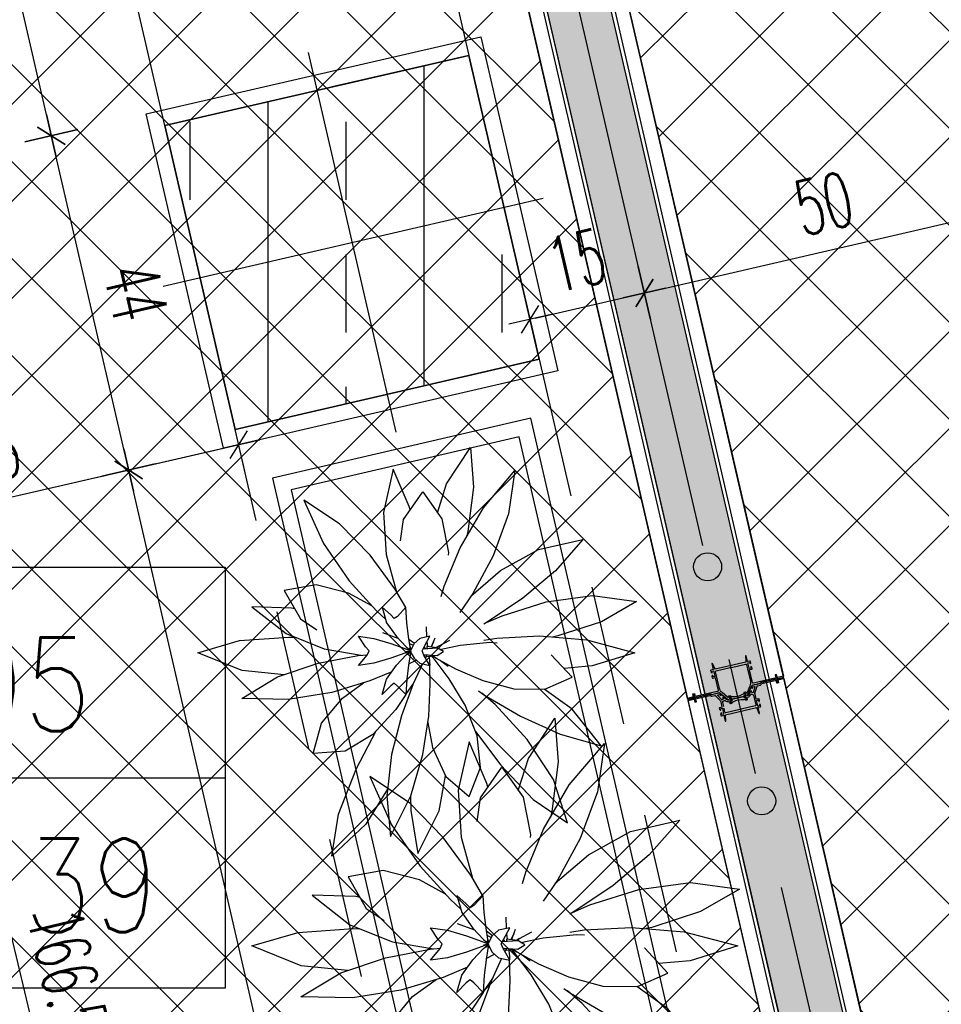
# Model space of a CAD drawing. Header units: centimetres. Extents: x -15121 to 17422, y -60492 to 0.
# Tile 193 of 256: x 1893 to 2011, y -30022 to -29896. Entities that reach past the tile are written whole.
import ezdxf
from ezdxf.enums import TextEntityAlignment as Align

# ---------------------------------------------------------------- set-up
doc = ezdxf.new("R2010")
doc.units = ezdxf.units.CM
doc.header["$LTSCALE"] = 60
doc.linetypes.add('CENTER', pattern=[2, 1.25, -0.25, 0.25, -0.25])
doc.linetypes.add('DP', pattern=[0.5, 0.3, -0.2])
for name, color, linetype in [('A-----SZ', 8, 'Continuous'), ('A-SCI', 7, 'Continuous'), ('AIKA lampy restauracja wymiarowanie', 7, 'Continuous'), ('AIKA meble2', 8, 'Continuous'), ('AIKA podłoga deski cała', 2, 'Continuous'), ('AIKA powierzchnie2', 2, 'Continuous'), ('AIKA sufity podwieszane', 8, 'Continuous'), ('AIKA szyny w podłodze', 3, 'Continuous'), ('AIKA TYNK2', 5, 'Continuous'), ('AIKA wymiarowanie ogólne rzut2', 7, 'Continuous'), ('AIKA zieleń', 8, 'Continuous'), ('AIKA ŚCIANA2', 8, 'Continuous'), ('AIKA ścianki mobilne', 7, 'Continuous'), ('BI_szr', 8, 'Continuous'), ('F-BIL', 1, 'Continuous'), ('F-BIL-OP', 3, 'Continuous'), ('F-BIL-TA', 1, 'Continuous'), ('L-AXIS', 10, 'CENTER'), ('podciagi i nadproza', 7, 'DP'), ('słupy', 1, 'Continuous')]:
    doc.layers.add(name, color=color, linetype=linetype)
doc.styles.add('normalnysimplex', font='simplex.shx', dxfattribs={"width": 0.85})
doc.styles.add('SIMPLEX', font='simplex', dxfattribs={"width": 0.85})
doc.styles.add('wymiar', font='txt.shx', dxfattribs={"width": 0.6})
doc.dimstyles.new('Dwudziestka', dxfattribs={"dimtxt": 7, "dimasz": 0.7, "dimexe": 5, "dimexo": 0, "dimgap": 2.5, "dimtad": 1, "dimtoh": 1, "dimdec": 3, "dimrnd": 0.5, "dimdsep": 46, "dimtxsty": 'wymiar', "dimblk": 'znacznik', "dimcen": 0, "dimdle": 5, "dimse1": 1, "dimse2": 1, "dimclrd": 256, "dimclre": 256, "dimclrt": 256, "dimadec": 0, "dimazin": 0, "dimtfac": 0.4, "dimtdec": 3, "dimtix": 1, "dimtofl": 0, "dimtmove": 2, "dimatfit": 3, "dimldrblk": 'znacznik', "dimfxl": 1, "dimtolj": 1, "dimarcsym": 0})
pattern_1 = [(45, (5073.432, 672.602), (-6.221154, 6.221154), []), (135, (5073.432, 672.602), (-6.221154, -6.221154), [])]

# ---------------------------------------------------------------- blocks, each defined once
blk = doc.blocks.new('DYBY-BL5')
at = {"layer": 'F-BIL-TA', "color": 1}
blk.add_line((0, 45), (110, 45), dxfattribs=at)
blk.add_lwpolyline([(0, 0), (0, 90), (110, 90), (110, 0)], close=True, dxfattribs=at)
at = {"layer": 'F-BIL-OP', "style": 'SIMPLEX', "width": 0.85}
blk.add_attdef('NR', text='', height=20, dxfattribs=at).set_placement((56, 55), align=Align.CENTER)
at = {"layer": 'F-BIL-OP', "color": 2, "style": 'SIMPLEX', "width": 0.85, "flags": 1}
for tag, p in [('NAZWA', (119, 55)), ('POSADZKA', (119, 12)), ('GRUPA', (119, -27)), ('RODZAJ', (119, -72))]:
    blk.add_attdef(tag, p, '', height=19, dxfattribs=at)
at = {"layer": 'F-BIL-OP', "color": 2, "style": 'SIMPLEX', "width": 0.85}
blk.add_attdef('POW.', text='', height=20, dxfattribs=at).set_placement((56, 12), align=Align.CENTER)
at = {"layer": 'F-BIL-OP', "color": 2, "style": 'SIMPLEX', "width": 0.85, "flags": 1}
blk.add_attdef('POWH.', text='', height=20, dxfattribs=at).set_placement((56, -27), align=Align.CENTER)
blk = doc.blocks.new('SL podciągi restauracja')
at = {"layer": 'BI_szr'}
h = blk.add_hatch(dxfattribs=at)
h.set_pattern_fill('BIK_ZELBET', color=256, scale=10, angle=45, style=0)
h.set_pattern_definition([(90, (1344.721, -27362.191), (-20, 4e-15), []), (90, (1354.721, -27352.191), (-20, 4e-15), [10, -7])])
h.paths.add_polyline_path([(1328.41, -27398.24), (1367.39, -27389.24), (1358.39, -27350.27), (1319.41, -27359.27)])
at = {"layer": 'A-----SZ'}
for points in [[(1337.78, -27349.9), (1349.02, -27398.61)], [(1337.78, -27349.9), (1349.02, -27398.61)], [(1319.18, -27379.85), (1367.9, -27368.6)], [(1319.18, -27379.85), (1367.9, -27368.6)]]:
    blk.add_lwpolyline(points, dxfattribs=at)
at = {"layer": 'podciagi i nadproza'}
for points in [[(1255.3, -27081.57), (1294.28, -27072.57), (1358.39, -27350.27), (1319.41, -27359.27), (1255.3, -27081.57)], [(1367.39, -27389.24), (1505.06, -27985.56), (1466.08, -27994.55), (1328.41, -27398.24), (1367.39, -27389.24)]]:
    blk.add_lwpolyline(points, dxfattribs=at)
at = {"layer": 'słupy', "color": 4}
blk.add_lwpolyline([(1328.41, -27398.24), (1367.39, -27389.24), (1358.39, -27350.27), (1319.41, -27359.27)], close=True, dxfattribs=at)
blk.add_lwpolyline([(1328.41, -27398.24), (1367.39, -27389.24), (1358.39, -27350.27), (1319.41, -27359.27)], close=True, dxfattribs=at)
blk = doc.blocks.new('z_45')
for p, q in [((1.116109, 12.784863), (2.886718, 15.481067)), ((2.886718, 15.481067), (3.112793, 12.559485)), ((-2.845997, 13.88936), (-3.570604, 10.668659)), ((-1.655763, 11.123252), (-2.845997, 13.88936)), ((3.844529, 11.023402), (6.185353, 13.788033)), ((6.185353, 13.788033), (5.718845, 10.564661)), ((0.441211, 10.654926), (1.116109, 12.784863)), ((3.112793, 12.559485), (2.685738, 9.256053)), ((-2.087796, 10.154057), (-0.650883, 12.201309)), ((-0.650883, 12.201309), (0.760937, 10.202289)), ((-9.471196, 11.583638), (-8.014357, 8.363295)), ((-6.825197, 9.823632), (-9.471196, 11.583638)), ((-3.570604, 10.668659), (-3.370214, 7.540822)), ((-1.588672, 10.865235), (-1.655763, 11.123252)), ((2.124023, 8.055043), (3.844529, 11.023402)), ((5.718845, 10.564661), (4.56084, 7.449961)), ((-2.313089, 8.569336), (-2.087796, 10.154057)), ((0.760937, 10.202289), (1.247263, 7.701373)), ((-4.564357, 7.499552), (-6.825197, 9.823632)), ((2.685738, 9.256053), (2.585155, 8.850694)), ((7.924801, 7.917333), (11.223727, 8.66015)), ((11.223727, 8.66015), (9.188086, 6.343603)), ((-8.014357, 8.363295), (-6.118167, 5.604553)), ((0.939745, 5.188775), (2.124023, 8.055043)), ((5.118847, 6.358695), (7.924801, 7.917333)), ((-2.732033, 4.996347), (-4.564357, 7.499552)), ((-3.370214, 7.540822), (-2.609962, 4.790235)), ((1.247263, 7.701373), (1.236522, 7.510304)), ((4.56084, 7.449961), (3.048825, 4.653072)), ((2.912497, 4.450679), (5.118847, 6.358695)), ((9.188086, 6.343603), (6.763673, 4.31025)), ((-8.571875, 5.299163), (-10.923731, 4.889011)), ((-6.165922, 4.682708), (-8.571875, 5.299163)), ((-6.118167, 5.604553), (-4.087406, 3.361177)), ((-10.923731, 4.889011), (-9.723246, 2.764893)), ((-4.421586, 3.730321), (-6.165922, 4.682708)), ((-1.916993, 3.620315), (-2.732033, 4.996347)), ((0.713086, 4.427791), (0.939745, 5.188775)), ((3.048825, 4.653072), (2.101171, 3.24595)), ((6.763673, 4.31025), (4.27959, 2.622747)), ((5.226266, 3.010106), (8.498532, 4.040098)), ((8.498532, 4.040098), (11.938083, 4.511809)), ((11.938083, 4.511809), (15.209764, 4.056096)), ((15.209764, 4.056096), (12.607419, 2.562547)), ((-13.329983, 3.664804), (-10.796976, 1.677108)), ((-10.395801, 3.557134), (-13.329983, 3.664804)), ((-10.143751, 3.508997), (-10.395801, 3.557134)), ((-4.087406, 3.361177), (-3.407812, 2.749658)), ((-3.663379, 3.641844), (-3.332913, 2.487993)), ((-3.033108, 3.074575), (-3.663379, 3.641844)), ((-1.897073, 3.641844), (-2.527249, 2.960253)), ((-1.838088, 2.487993), (-1.897073, 3.641844)), ((-9.723246, 2.764893), (-8.523244, 1.970458)), ((-2.780175, 2.809238), (-3.033108, 3.074575)), ((-2.527249, 2.960253), (-2.780175, 2.809238)), ((4.0667, 2.499819), (5.226266, 3.010106)), ((-3.332913, 2.487993), (-2.604687, 1.451993)), ((-1.709473, 1.451993), (-1.838088, 2.487993)), ((-0.402153, 2.182174), (-0.364649, 1.42529)), ((4.27959, 2.622747), (3.878319, 2.391028)), ((12.607419, 2.562547), (9.364843, 1.5064)), ((-14.246488, 1.155138), (-10.58799, 1.426625)), ((-10.796976, 1.677108), (-7.958597, 0.544524)), ((-10.58799, 1.426625), (-10.121489, 1.407576)), ((-4.898632, 0.705075), (-5.429691, 1.477385)), ((-5.429691, 1.477385), (-4.293358, 1.311088)), ((-3.632522, 1.770306), (-2.493846, 1.337838)), ((-2.604687, 1.451993), (-1.873535, 0.699282)), ((-1.583988, 0.699282), (-1.709473, 1.451993)), ((-0.130665, 1.477385), (-0.877637, 1.311088)), ((-0.538969, 0.705075), (-0.130665, 1.477385)), ((0.143945, 1.07379), (0.261426, 1.376176)), ((3.888863, 1.192188), (4.834962, 1.339221)), ((4.834962, 1.339221), (8.005172, 1.502991)), ((8.005172, 1.502991), (11.50527, 1.21479)), ((9.364843, 1.5064), (8.960253, 1.424313)), ((-17.348439, 0.262022), (-14.246488, 1.155138)), ((-4.635745, 0.395179), (-4.898632, 0.705075)), ((-4.293358, 1.311088), (-3.019536, 0.943708)), ((-3.019536, 0.943708), (-1.976955, 0.57261)), ((-1.873535, 0.699282), (-1.562113, 0.420308)), ((-1.679397, 1.271486), (-1.272851, 0.962949)), ((-1.626176, 0.952387), (-1.35352, 0.829601)), ((-1.583988, 0.699282), (-1.542676, 0.458455)), ((-1.543754, 0.454164), (-1.583988, 0.699282)), ((-1.294726, 0.943708), (-1.494336, 0.556159)), ((-0.877637, 1.311088), (-1.294726, 0.943708)), ((-0.698143, 0.395179), (-0.538969, 0.705075)), ((-0.552541, 0.679731), (-0.473535, 0.568008)), ((-0.343555, 1.074767), (-0.304008, 0.713921)), ((0.414157, 0.633597), (-0.343555, 0.718355)), ((-0.343555, 0.718355), (-0.343555, 0.577641)), ((-0.342482, 1.076675), (-0.295609, 0.712991)), ((-0.039065, 0.684285), (0.143945, 1.07379)), ((0.143945, 1.07379), (-0.026757, 0.682902)), ((-0.020218, 0.682187), (0.042868, 0.793743)), ((0.343358, 0.641418), (0.523341, 0.751948)), ((0.523341, 0.751948), (0.350583, 0.640726)), ((0.523341, 0.751948), (1.350194, 1.19648)), ((0.618356, 0.505519), (2.111423, 0.813913)), ((2.111423, 0.813913), (4.325879, 1.034188)), ((4.325879, 1.034188), (4.866993, 0.999713)), ((11.50527, 1.21479), (15.089351, 0.26207)), ((-14.047462, -1.054287), (-17.348439, 0.262022)), ((-8.423632, -0.520706), (-5.451953, 0.046134)), ((-7.958597, 0.544524), (-5.231249, 0.066352)), ((-5.451953, 0.046134), (-4.759377, 0.10953)), ((-5.429691, -0.687051), (-4.769921, 0.085259)), ((-4.769921, 0.085259), (-4.635745, 0.395179)), ((-1.976955, 0.217772), (-3.019536, -0.153327)), ((-2.604687, -0.661659), (-1.873535, 0.091076)), ((-1.976955, 0.57261), (-1.628906, 0.433159)), ((-1.628906, 0.357175), (-1.976955, 0.217772)), ((-1.881445, 0.339508), (-1.606447, 0.383544)), ((-1.873535, 0.091076), (-1.774222, 0.182414)), ((-1.774222, 0.182414), (-1.583988, 0.343227)), ((-1.728809, 0.212503), (-1.572365, 0.349855)), ((-1.727444, 0.221968), (-1.604688, 0.331926)), ((-1.583988, 0.091076), (-1.709473, -0.661659)), ((-1.683301, 0.60215), (-1.553714, 0.433731)), ((-1.683301, 0.18189), (-1.563573, 0.353074)), ((-1.676369, 0.47915), (-1.631546, 0.482464)), ((-1.676369, 0.452209), (-1.676369, 0.47915)), ((-1.676369, 0.47915), (-1.565433, 0.409579)), ((-1.676369, 0.267673), (-1.676369, 0.338197)), ((-1.545703, 0.324464), (-1.583988, 0.091076)), ((-1.494336, 0.556159), (-1.572365, 0.395179)), ((-1.572365, 0.395179), (-1.511622, 0.234222)), ((-1.567286, 0.192738), (-1.48496, 0.186634)), ((-1.553714, 0.277925), (-1.532912, 0.290728)), ((-1.546973, 0.488734), (-1.526272, 0.490236)), ((-1.511622, 0.234222), (-1.294726, -0.153327)), ((-0.57354, 0.085259), (-0.698143, 0.395179)), ((-0.61475, 0.557566), (0.414157, 0.633597)), ((-0.587601, 0.120354), (0.414157, 0.046349)), ((-0.130665, -0.687051), (-0.57354, 0.085259)), ((-0.552541, 0.048637), (-0.451565, 0.110316)), ((-0.343555, 0.101996), (-0.4583, -0.115633)), ((-0.351566, 0.05846), (-0.343555, 0.072765)), ((-0.343555, -0.038433), (-0.343555, 0.101996)), ((0.414157, 0.046349), (-0.343555, -0.038433)), ((0.263965, -0.291395), (0, 0)), ((0.005859, 0.000691), (0.263965, -0.291395)), ((0.112987, 0.01266), (0.343358, -0.138187)), ((0.343358, -0.138187), (0.122851, 0.013781)), ((0.882226, 0.339985), (0.414157, 0.633597)), ((0.414157, 0.046349), (0.882226, 0.339985)), ((8.87754, 0.106263), (8.870017, 0.108933)), ((10.431641, -1.544666), (8.87754, 0.106263)), ((15.089351, 0.26207), (11.904103, -0.724029)), ((-11.416704, -1.54047), (-8.423632, -0.520706)), ((-4.293358, -0.520706), (-5.429691, -0.687051)), ((-3.019536, -0.153327), (-4.293358, -0.520706)), ((-1.693851, -0.568056), (-1.146388, -0.28398)), ((-0.682133, -0.564265), (-1.35352, -2.042174)), ((-1.294726, -0.153327), (-0.877637, -0.520706)), ((-0.877637, -0.520706), (-0.130665, -0.687051)), ((-0.190139, -0.021291), (-0.149512, -0.409627)), ((-0.149512, -0.409627), (-0.140429, -0.670075)), ((1.305467, -1.671815), (0.263965, -0.291395)), ((0.343358, -0.138187), (1.780665, -0.936222)), ((0.694239, -0.332999), (1.227832, -0.725722)), ((-10.945606, -1.379967), (-14.047462, -1.054287)), ((-2.953124, -1.157331), (-4.577738, -1.834464)), ((-3.332913, -1.697659), (-2.604687, -0.661659)), ((-1.709473, -0.661659), (-1.838088, -1.697659)), ((-0.091702, -2.064657), (-0.140429, -0.685)), ((1.780665, -0.936222), (3.791404, -1.803994)), ((11.904103, -0.724029), (9.830469, -0.90611)), ((-14.07373, -3.13642), (-11.416704, -1.54047)), ((-4.577738, -1.834464), (-7.403421, -2.685213)), ((-3.663379, -2.851462), (-3.332913, -1.697659)), ((-1.838088, -1.697659), (-1.897073, -2.851462)), ((-1.347756, -2.01571), (-1.297754, -1.919913)), ((2.482617, -3.62699), (1.305467, -1.671815)), ((3.791404, -1.803994), (6.092381, -2.413368)), ((8.400196, -2.436328), (10.431641, -1.544666)), ((-6.6167, -3.11451), (-5.047756, -1.975965)), ((-3.033108, -2.206969), (-3.663379, -2.851462)), ((-2.780175, -1.994538), (-3.033108, -2.206969)), ((-2.527249, -2.210593), (-2.780175, -1.994538)), ((-1.897073, -2.851462), (-2.527249, -2.210593)), ((-1.35352, -2.042174), (-2.229786, -4.429722)), ((-1.897073, -2.844191), (-1.347756, -2.01571)), ((-0.207716, -4.4456), (-0.091702, -2.064657)), ((3.484273, -2.572203), (3.932518, -2.881288)), ((6.092381, -2.413368), (8.400196, -2.436328)), ((10.435152, -3.927588), (8.347654, -2.43578)), ((-10.627055, -3.20127), (-14.07373, -3.13642)), ((-7.403421, -2.685213), (-10.627055, -3.20127)), ((-8.167577, -4.977584), (-6.6167, -3.11451)), ((-1.899707, -2.848768), (-2.638769, -3.964114)), ((4.709864, -3.591299), (3.717869, -2.733254)), ((3.932518, -2.881288), (6.586033, -4.438806)), ((3.390723, -5.904579), (2.482617, -3.62699)), ((7.103026, -6.169581), (4.709864, -3.591299)), ((12.572265, -6.654835), (10.435152, -3.927588)), ((-2.638769, -3.964114), (-4.346585, -5.804968)), ((-2.229786, -4.429722), (-2.974415, -7.289314)), ((-0.641215, -7.295108), (-0.207716, -4.4456)), ((6.586033, -4.438806), (9.533495, -5.789065)), ((-8.790821, -7.222462), (-8.167577, -4.977584)), ((-0.278127, -4.908538), (0.070995, -6.779051)), ((-4.346585, -5.804968), (-6.415725, -7.052922)), ((-5.600298, -8.385539), (-4.10918, -5.549121)), ((3.260642, -5.578327), (5.139941, -8.084035)), ((3.625292, -8.252382), (3.390723, -5.904579)), ((9.533495, -5.789065), (12.572265, -6.654835)), ((9.053218, -9.147692), (7.103026, -6.169581)), ((-6.415725, -7.052922), (-8.790821, -7.222462)), ((0.070995, -6.779051), (1.064259, -8.927584)), ((-2.974415, -7.289314), (-3.329104, -10.357284)), ((-1.53594, -10.355759), (-0.641215, -7.295108)), ((-6.894338, -11.727738), (-5.600298, -8.385539)), ((2.781737, -10.418105), (3.625292, -8.252382)), ((5.139941, -8.084035), (7.544237, -10.623288)), ((0.57441, -11.471963), (1.038867, -8.872604)), ((1.064259, -8.927584), (2.781737, -10.418105)), ((10.071385, -12.377596), (9.053218, -9.147692)), ((-3.271973, -9.86352), (-4.865432, -12.475824)), ((-3.329104, -10.357284), (-3.035742, -13.370013)), ((-3.035742, -13.370013), (-1.53594, -10.355759)), ((-1.55713, -10.398388), (-1.542676, -11.455464)), ((7.544237, -10.623288), (10.071385, -12.377596)), ((-7.407814, -14.838576), (-6.894338, -11.727738)), ((-1.542676, -11.455464), (-1.008987, -14.652538)), ((-1.008987, -14.652538), (0.57441, -11.471963)), ((-4.865432, -12.475824), (-7.407814, -14.838576))]:
    blk.add_line(p, q)
blk = doc.blocks.new('SL ścianki przesuwne restauracja')
at = {"layer": 'AIKA ścianki mobilne'}
for p, q in [((6959.37, -25922.61), (6934.52, -25814.94)), ((6936.27, -25814.53), (6961.13, -25922.2)), ((6948.85, -25925.04), (6923.99, -25817.37)), ((6925.75, -25816.96), (6950.6, -25924.63)), ((6961.2, -25922.49), (6986.05, -26030.16)), ((6984.3, -26030.57), (6959.44, -25922.9)), ((6950.67, -25924.92), (6975.53, -26032.59)), ((6973.78, -26033), (6948.92, -25925.33))]:
    blk.add_line(p, q, dxfattribs=at)
at = {"layer": 'AIKA ścianki mobilne', "linetype": 'Continuous'}
for points in [[(6956.52, -25921.24), (6956.9, -25922.85, -0.162719), (6956.83, -25923.48), (6956.47, -25924.3, -0.023978), (6956.45, -25924.35, -0.684311), (6956.36, -25924.33), (6956.35, -25924.3, 0.414214), (6956.29, -25924.26), (6956.1, -25924.3, 0.198912), (6956.07, -25924.33), (6956.02, -25924.41, 0.668179), (6956.04, -25924.44), (6956.2, -25924.41, -0.414214), (6956.22, -25924.42), (6956.27, -25924.62, -0.414214), (6956.25, -25924.64), (6956.1, -25924.68, 0.414214), (6956.08, -25924.7), (6956.1, -25924.78, 0.414214), (6956.12, -25924.79), (6956.27, -25924.76, 0.235614), (6956.61, -25924.48), (6957.07, -25923.45, -0.235614), (6957.21, -25923.33), (6958.12, -25923.12, 0.198912), (6958.16, -25923.1), (6958.19, -25923.05, -0.198912), (6958.22, -25923.03), (6960.3, -25922.55, 0.414214), (6960.36, -25922.45), (6960.29, -25922.12, 0.414214), (6960.19, -25922.06), (6960.14, -25922.07, 0.414214), (6960.13, -25922.09), (6960.15, -25922.19, -0.414214), (6960.17, -25922.21), (6960.22, -25922.39, -0.414214), (6960.2, -25922.41), (6957.28, -25923.09, -0.414214), (6957.16, -25923.01), (6956.78, -25921.38, -0.414214), (6956.8, -25921.35), (6957.09, -25921.29, 0.414214), (6957.13, -25921.23), (6957.08, -25921.04, 0.198912), (6957.06, -25921.01), (6956.98, -25920.96, 0.668179), (6956.95, -25920.98), (6956.98, -25921.14, -0.414214), (6956.97, -25921.16), (6956.76, -25921.21, -0.414214), (6956.74, -25921.19), (6956.58, -25920.5, -0.414214), (6956.59, -25920.48), (6956.8, -25920.43, -0.414214), (6956.82, -25920.44), (6956.86, -25920.6, 0.668179), (6956.89, -25920.61), (6956.95, -25920.52, 0.198912), (6956.95, -25920.48), (6956.91, -25920.3, 0.414214), (6956.85, -25920.26), (6956.56, -25920.33, -0.414214), (6956.54, -25920.32), (6956.37, -25919.58, 0.414214), (6956.34, -25919.56), (6956.3, -25919.57, 0.36397), (6956.28, -25919.59), (6956.32, -25920.28, 0.043661), (6956.33, -25920.34), (6956.33, -25920.36, -0.414214), (6956.32, -25920.39), (6952.38, -25921.3, -0.414214), (6952.36, -25921.28), (6952.35, -25921.25, 0.043661), (6952.33, -25921.2), (6952.06, -25920.57, 0.36397), (6952.04, -25920.55), (6952, -25920.56, 0.414214), (6951.98, -25920.59), (6952.15, -25921.33, -0.414214), (6952.14, -25921.35), (6951.84, -25921.42, 0.414214), (6951.81, -25921.48), (6951.85, -25921.66, 0.198912), (6951.87, -25921.69), (6951.96, -25921.75, 0.668179), (6951.99, -25921.73), (6951.95, -25921.57, -0.414214), (6951.97, -25921.55), (6952.17, -25921.5, -0.414214), (6952.19, -25921.51), (6952.35, -25922.2, -0.414214), (6952.34, -25922.23), (6952.13, -25922.28, -0.414214), (6952.11, -25922.26), (6952.07, -25922.11, 0.668179), (6952.04, -25922.1), (6951.98, -25922.18, 0.198912), (6951.98, -25922.22), (6952.02, -25922.41, 0.414214), (6952.08, -25922.44), (6952.37, -25922.38, -0.414214), (6952.4, -25922.39), (6952.77, -25924.03, -0.414214), (6952.7, -25924.15), (6949.78, -25924.82, -0.414214), (6949.75, -25924.81), (6949.71, -25924.62, -0.414214), (6949.72, -25924.6), (6949.7, -25924.5, 0.414214), (6949.68, -25924.49), (6949.63, -25924.5, 0.414214), (6949.57, -25924.59), (6949.65, -25924.92, 0.414214), (6949.74, -25924.98), (6951.83, -25924.5, -0.198912), (6951.87, -25924.51), (6951.92, -25924.54, 0.198912), (6951.95, -25924.54), (6952.87, -25924.33, -0.235614), (6953.04, -25924.37), (6953.91, -25925.1, 0.235614), (6954.34, -25925.2), (6954.49, -25925.17, 0.414214), (6954.5, -25925.15), (6954.48, -25925.07, 0.414214), (6954.46, -25925.05), (6954.3, -25925.09, -0.414214), (6954.28, -25925.08), (6954.23, -25924.88, -0.414214), (6954.25, -25924.86), (6954.4, -25924.82, 0.668179), (6954.41, -25924.78), (6954.33, -25924.73, 0.198912), (6954.29, -25924.72), (6954.11, -25924.77, 0.414214), (6954.07, -25924.83), (6954.08, -25924.86, -0.684311), (6954, -25924.91, -0.023978), (6953.96, -25924.88), (6953.27, -25924.3, -0.162719), (6952.94, -25923.76), (6952.45, -25921.64, -0.414214), (6952.52, -25921.52), (6954.32, -25921.1), (6954.38, -25921.04, -0.267949), (6954.4, -25921.04), (6954.49, -25921.07), (6956.29, -25920.65, -0.414214), (6956.41, -25920.73), (6956.52, -25921.24)], [(6953.48, -25926.09), (6953.35, -25925.56, -0.265236), (6953.38, -25925.46), (6953.54, -25925.31, -0.397137), (6953.67, -25925.31, 0.21042), (6954.13, -25925.47, -0.371263), (6954.23, -25925.55), (6954.25, -25925.64, 0.414214), (6954.37, -25925.71), (6954.51, -25925.68, 0.198912), (6954.54, -25925.66), (6954.59, -25925.57, 0.668179), (6954.57, -25925.54), (6954.42, -25925.58, -0.414214), (6954.39, -25925.56), (6954.35, -25925.37, -0.414214), (6954.36, -25925.34), (6954.52, -25925.31, 0.414214), (6954.53, -25925.28), (6954.51, -25925.21, 0.414214), (6954.49, -25925.19), (6954.17, -25925.26, -0.226285), (6953.84, -25925.19), (6953.51, -25924.93, 0.155747), (6953.48, -25924.92), (6953.35, -25924.92, 0.668179), (6953.33, -25924.95), (6953.45, -25925.07, -0.414214), (6953.44, -25925.1), (6953.29, -25925.24, -0.414214), (6953.26, -25925.24), (6952.72, -25924.67, -0.580732), (6952.75, -25924.59), (6952.93, -25924.54, -0.265236), (6952.95, -25924.55), (6953.07, -25924.67, 0.414214), (6953.09, -25924.67), (6953.21, -25924.57, 0.447259), (6953.2, -25924.54), (6953.04, -25924.4, 0.235614), (6952.87, -25924.35), (6951.95, -25924.57, -0.198912), (6951.91, -25924.56), (6951.85, -25924.52, 0.198912), (6951.79, -25924.51), (6949.74, -25924.98, 0.414214), (6949.68, -25925.08), (6949.76, -25925.41, 0.414214), (6949.85, -25925.47), (6949.9, -25925.46, 0.414214), (6949.92, -25925.44), (6949.9, -25925.34, -0.414214), (6949.87, -25925.32), (6949.83, -25925.14, -0.414214), (6949.84, -25925.11), (6951.74, -25924.68, -0.198912), (6951.77, -25924.68), (6951.89, -25924.75, 0.198912), (6951.97, -25924.77), (6952.36, -25924.68, -0.265236), (6952.45, -25924.71), (6952.99, -25925.27, -0.13423), (6953.12, -25925.5), (6953.26, -25926.15, -0.414214), (6953.25, -25926.18), (6952.96, -25926.24, 0.414214), (6952.92, -25926.3), (6952.96, -25926.49, 0.198912), (6952.98, -25926.52), (6953.07, -25926.57, 0.668179), (6953.1, -25926.55), (6953.06, -25926.39, -0.414214), (6953.08, -25926.37), (6953.28, -25926.32, -0.414214), (6953.31, -25926.34), (6953.47, -25927.03, -0.414214), (6953.45, -25927.05), (6953.25, -25927.1, -0.414214), (6953.22, -25927.08), (6953.19, -25926.93, 0.668179), (6953.15, -25926.92), (6953.1, -25927.01, 0.198912), (6953.09, -25927.05), (6953.13, -25927.23, 0.414214), (6953.19, -25927.27), (6953.49, -25927.2, -0.414214), (6953.51, -25927.21), (6953.68, -25927.95, 0.414214), (6953.71, -25927.97), (6953.75, -25927.96, 0.36397), (6953.76, -25927.94), (6953.73, -25927.24, 0.043661), (6953.72, -25927.19), (6953.71, -25927.17, -0.414214), (6953.73, -25927.14), (6957.67, -25926.23, -0.414214), (6957.69, -25926.25), (6957.7, -25926.27, 0.043661), (6957.71, -25926.32), (6957.98, -25926.96, 0.36397), (6958.01, -25926.98), (6958.05, -25926.97, 0.414214), (6958.07, -25926.94), (6957.89, -25926.2, -0.414214), (6957.91, -25926.18), (6958.2, -25926.11, 0.414214), (6958.24, -25926.05), (6958.2, -25925.87, 0.198912), (6958.18, -25925.84), (6958.09, -25925.78, 0.668179), (6958.06, -25925.8), (6958.1, -25925.96, -0.414214), (6958.08, -25925.98), (6957.88, -25926.03, -0.414214), (6957.85, -25926.02), (6957.69, -25925.32, -0.414214), (6957.71, -25925.3), (6957.91, -25925.25, -0.414214), (6957.94, -25925.27), (6957.97, -25925.42, 0.668179), (6958.01, -25925.43), (6958.06, -25925.34, 0.198912), (6958.07, -25925.31), (6958.03, -25925.12, 0.414214), (6957.97, -25925.09), (6957.67, -25925.15, -0.414214), (6957.65, -25925.14), (6957.5, -25924.49, -0.13423), (6957.51, -25924.23), (6957.75, -25923.48, -0.265236), (6957.82, -25923.42), (6958.21, -25923.33, 0.198912), (6958.27, -25923.28), (6958.34, -25923.16, -0.198912), (6958.37, -25923.15), (6960.27, -25922.71, -0.414214), (6960.29, -25922.72), (6960.34, -25922.91, -0.414214), (6960.32, -25922.93), (6960.34, -25923.03, 0.414214), (6960.37, -25923.04), (6960.42, -25923.03, 0.414214), (6960.48, -25922.94), (6960.4, -25922.61, 0.414214), (6960.3, -25922.55), (6958.26, -25923.02, 0.198912), (6958.21, -25923.05), (6958.17, -25923.12, -0.198912), (6958.14, -25923.14), (6957.22, -25923.35, 0.235614), (6957.08, -25923.46), (6957, -25923.66, 0.447259), (6957.01, -25923.69), (6957.15, -25923.73, 0.414214), (6957.18, -25923.72), (6957.23, -25923.56, -0.265236), (6957.24, -25923.55), (6957.43, -25923.51, -0.580732), (6957.49, -25923.57), (6957.25, -25924.32, -0.414214), (6957.23, -25924.33), (6957.03, -25924.27, -0.414214), (6957.01, -25924.24), (6957.06, -25924.09, 0.668179), (6957.03, -25924.07), (6956.92, -25924.13, 0.155747), (6956.9, -25924.15), (6956.71, -25924.53, -0.226285), (6956.45, -25924.74), (6956.13, -25924.81, 0.414214), (6956.11, -25924.84), (6956.13, -25924.91, 0.414214), (6956.15, -25924.93), (6956.31, -25924.89, -0.414214), (6956.33, -25924.91), (6956.38, -25925.1, -0.414214), (6956.36, -25925.13), (6956.21, -25925.16, 0.668179), (6956.2, -25925.2), (6956.29, -25925.25, 0.198912), (6956.33, -25925.26), (6956.46, -25925.23, 0.414214), (6956.53, -25925.11), (6956.51, -25925.02, -0.371263), (6956.58, -25924.91, 0.21042), (6956.92, -25924.56, -0.397137), (6957.04, -25924.5), (6957.24, -25924.57, -0.265236), (6957.31, -25924.64), (6957.6, -25925.89, -0.414214), (6957.52, -25926.01), (6955.73, -25926.42), (6955.66, -25926.48, -0.267949), (6955.64, -25926.49), (6955.56, -25926.46), (6953.76, -25926.88, -0.414214), (6953.64, -25926.8), (6953.52, -25926.28)]]:
    blk.add_lwpolyline(points, format="xyb", dxfattribs=at)
at = {"layer": 'AIKA ścianki mobilne'}
for points in [[(6961.13, -25922.2), (6960.35, -25922.38), (6960.26, -25921.99), (6960.06, -25922.04), (6960.15, -25922.43)], [(6961.2, -25922.49), (6960.42, -25922.67), (6960.51, -25923.06), (6960.31, -25923.11), (6960.22, -25922.72)], [(6948.85, -25925.04), (6949.63, -25924.86), (6949.54, -25924.47), (6949.74, -25924.42), (6949.83, -25924.81)], [(6948.92, -25925.33), (6949.7, -25925.15), (6949.79, -25925.54), (6949.98, -25925.49), (6949.89, -25925.1)]]:
    blk.add_lwpolyline(points, dxfattribs=at)
for points in [[(6960.35, -25922.38), (6960.38, -25922.53), (6961.16, -25922.35), (6961.13, -25922.2)], [(6960.38, -25922.53), (6960.42, -25922.67), (6961.2, -25922.49), (6961.16, -25922.35)], [(6948.85, -25925.04), (6948.88, -25925.18), (6949.66, -25925), (6949.63, -25924.86)], [(6948.88, -25925.18), (6948.92, -25925.33), (6949.7, -25925.15), (6949.66, -25925)]]:
    blk.add_lwpolyline(points, close=True, dxfattribs=at)
for points in [[(6954.54, -25924.81, 0.167317), (6955.91, -25924.5), (6956.2, -25924.43), (6956.25, -25924.63), (6956.05, -25924.67), (6956.08, -25924.8), (6954.52, -25925.16), (6954.49, -25925.03), (6954.29, -25925.07), (6954.25, -25924.88)], [(6954.7, -25925.5, -0.167317), (6956.06, -25925.18), (6956.36, -25925.12), (6956.31, -25924.92), (6956.11, -25924.96), (6956.08, -25924.83), (6954.53, -25925.19), (6954.56, -25925.33), (6954.36, -25925.37), (6954.41, -25925.57)]]:
    blk.add_lwpolyline(points, format="xyb", close=True, dxfattribs=at)
for centre in [(6951.42, -25908.17), (6958.35, -25938.19)]:
    blk.add_circle(centre, 1.8, dxfattribs=at)
at = {"layer": 'L-AXIS'}
blk.add_lwpolyline([(7085.76, -26490.07), (6871.38, -25561.5)], dxfattribs=at)
at = {"layer": 'AIKA ścianki mobilne', "style": 'normalnysimplex', "width": 0.85, "flags": 12}
for p in [(7526.71, -25549.96), (6841.55, -25708.14), (6722.86, -25735.55), (7655.65, -26108.47), (6970.49, -26266.66), (6851.79, -26294.06)]:
    blk.add_attdef('200', text='', height=0.3, rotation=13, dxfattribs=at).set_placement(p, align=Align.TOP_LEFT)
at = {"layer": 'AIKA ścianki mobilne', "style": 'normalnysimplex', "width": 0.85}
for p in [(7511.03, -25612.22), (6883.82, -25757.03), (6707.18, -25797.81), (7639.97, -26170.73), (7012.75, -26315.54), (6836.11, -26356.32)]:
    blk.add_attdef('80', text='', height=0.3, rotation=13, dxfattribs=at).set_placement(p, align=Align.CENTER)
blk = doc.blocks.new('znacznik')
at = {"color": 0}
for points in [[(0, -5), (0, 5)], [(-4, 0), (4, 0)]]:
    blk.add_lwpolyline(points, dxfattribs=at)
at = {"color": 1}
blk.add_lwpolyline([(-2.12, -2.12), (2.12, 2.12)], dxfattribs=at)
blk = doc.blocks.new('*D5377')
at = {"layer": 'AIKA wymiarowanie ogólne rzut2', "lineweight": -2, "transparency": 16777216}
blk.add_line((1675.85, -29730.42), (1913.25, -29675.61), dxfattribs=at)
at = {"layer": 'Defpoints', "color": 0, "transparency": 16777216}
for p in [(1908.18, -29650.52), (1913.93, -29675.45), (1760.44, -30099.93)]:
    blk.add_point(p, dxfattribs=at)
at = {"layer": 'AIKA wymiarowanie ogólne rzut2', "linetype": 'ByBlock', "lineweight": -2, "transparency": 16777216, "xscale": 0.7, "yscale": 0.7, "zscale": 0.7}
for p, rotation in [((1913.93, -29675.45), 12.99999999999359), ((1675.17, -29730.58), 192.9999999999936)]:
    blk.add_blockref('znacznik', p, dxfattribs=dict(at, rotation=rotation))
at = {"layer": 'AIKA wymiarowanie ogólne rzut2', "transparency": 16777216, "insert": (1793.2, -29697.17), "char_height": 7, "attachment_point": 5, "rotation": 13, "style": 'wymiar'}
blk.add_mtext('\\A1;245', dxfattribs=at)
blk = doc.blocks.new('*D5404')
at = {"layer": 'AIKA wymiarowanie ogólne rzut2', "lineweight": -2, "transparency": 16777216}
blk.add_line((2043.47, -30545.56), (1907.01, -29954.51), dxfattribs=at)
at = {"layer": 'Defpoints', "color": 0, "transparency": 16777216}
for p in [(1919.01, -29951.02), (1906.85, -29953.83), (2055.78, -30543.44)]:
    blk.add_point(p, dxfattribs=at)
at = {"layer": 'AIKA wymiarowanie ogólne rzut2', "linetype": 'ByBlock', "lineweight": -2, "transparency": 16777216, "xscale": 0.7, "yscale": 0.7, "zscale": 0.7}
for p, rotation in [((1906.85, -29953.83), 102.9999999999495), ((2043.62, -30546.25), 282.9999999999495)]:
    blk.add_blockref('znacznik', p, dxfattribs=dict(at, rotation=rotation))
at = {"layer": 'AIKA wymiarowanie ogólne rzut2', "transparency": 16777216, "insert": (1981.08, -30248.69), "char_height": 7, "attachment_point": 5, "rotation": 283, "style": 'wymiar'}
blk.add_mtext('\\A1;608', dxfattribs=at)
blk = doc.blocks.new('*D5405')
at = {"layer": 'AIKA wymiarowanie ogólne rzut2', "lineweight": -2, "transparency": 16777216}
blk.add_line((1906.7, -29953.15), (1897.11, -29911.64), dxfattribs=at)
at = {"layer": 'Defpoints', "color": 0, "transparency": 16777216}
for p in [(1909.11, -29908.15), (1896.95, -29910.96), (1919.01, -29951.02)]:
    blk.add_point(p, dxfattribs=at)
at = {"layer": 'AIKA wymiarowanie ogólne rzut2', "linetype": 'ByBlock', "lineweight": -2, "transparency": 16777216, "xscale": 0.7, "yscale": 0.7, "zscale": 0.7}
for p, rotation in [((1896.95, -29910.96), 102.9999999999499), ((1906.85, -29953.83), 282.9999999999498)]:
    blk.add_blockref('znacznik', p, dxfattribs=dict(at, rotation=rotation))
at = {"layer": 'AIKA wymiarowanie ogólne rzut2', "transparency": 16777216, "insert": (1907.75, -29931.04), "char_height": 7, "attachment_point": 5, "rotation": 283, "style": 'wymiar'}
blk.add_mtext('\\A1;44', dxfattribs=at)
blk = doc.blocks.new('*D5406')
at = {"layer": 'AIKA wymiarowanie ogólne rzut2', "lineweight": -2, "transparency": 16777216}
blk.add_line((1896.8, -29910.27), (1833.9, -29637.84), dxfattribs=at)
at = {"layer": 'Defpoints', "color": 0, "transparency": 16777216}
for p in [(1847.85, -29633.9), (1833.74, -29637.16), (1909.11, -29908.15)]:
    blk.add_point(p, dxfattribs=at)
at = {"layer": 'AIKA wymiarowanie ogólne rzut2', "linetype": 'ByBlock', "lineweight": -2, "transparency": 16777216, "xscale": 0.7, "yscale": 0.7, "zscale": 0.7}
for p, rotation in [((1833.74, -29637.16), 102.9999999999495), ((1896.95, -29910.96), 282.9999999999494)]:
    blk.add_blockref('znacznik', p, dxfattribs=dict(at, rotation=rotation))
at = {"layer": 'AIKA wymiarowanie ogólne rzut2', "transparency": 16777216, "insert": (1871.2, -29772.71), "char_height": 7, "attachment_point": 5, "rotation": 283, "style": 'wymiar'}
blk.add_mtext('\\A1;281', dxfattribs=at)
blk = doc.blocks.new('*D7132')
at = {"layer": 'AIKA lampy restauracja wymiarowanie', "lineweight": -2, "transparency": 16777216}
blk.add_line((1855.68, -29965.64), (1920.27, -29950.73), dxfattribs=at)
at = {"layer": 'Defpoints', "color": 0, "transparency": 16777216}
for p in [(1915.99, -29929.08), (1850.04, -29944.31), (1920.96, -29950.57)]:
    blk.add_point(p, dxfattribs=at)
at = {"layer": 'AIKA lampy restauracja wymiarowanie', "lineweight": -2, "transparency": 16777216, "xscale": 0.7, "yscale": 0.7, "zscale": 0.7}
for p, rotation in [((1920.96, -29950.57), 12.99999999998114), ((1855, -29965.8), 192.9999999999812)]:
    blk.add_blockref('znacznik', p, dxfattribs=dict(at, rotation=rotation))
at = {"layer": 'AIKA lampy restauracja wymiarowanie', "transparency": 16777216, "insert": (1886.63, -29952.34), "char_height": 7, "attachment_point": 5, "rotation": 13, "style": 'wymiar'}
blk.add_mtext('\\A1;67.5', dxfattribs=at)
blk = doc.blocks.new('*D7136')
at = {"layer": 'AIKA lampy restauracja wymiarowanie', "lineweight": -2, "transparency": 16777216}
blk.add_line((1873.96, -29939.28), (1912.49, -30099.83), dxfattribs=at)
at = {"layer": 'Defpoints', "color": 0, "transparency": 16777216}
for p in [(1850.04, -29944.31), (1912.65, -30100.51), (1888.89, -30106.21)]:
    blk.add_point(p, dxfattribs=at)
at = {"layer": 'AIKA lampy restauracja wymiarowanie', "lineweight": -2, "transparency": 16777216, "xscale": 0.7, "yscale": 0.7, "zscale": 0.7}
for p, rotation in [((1873.8, -29938.6), 103.4939145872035), ((1912.65, -30100.51), 283.4939145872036)]:
    blk.add_blockref('znacznik', p, dxfattribs=dict(at, rotation=rotation))
at = {"layer": 'AIKA lampy restauracja wymiarowanie', "transparency": 16777216, "insert": (1899.06, -30018.16), "char_height": 7, "attachment_point": 5, "rotation": 283.4939, "style": 'wymiar'}
blk.add_mtext('\\A1;166.5', dxfattribs=at)
blk = doc.blocks.new('*D7161')
at = {"layer": 'AIKA lampy restauracja wymiarowanie', "lineweight": -2, "transparency": 16777216}
blk.add_line((1958.98, -29934.34), (1972.27, -29931.28), dxfattribs=at)
at = {"layer": 'Defpoints', "color": 0, "transparency": 16777216}
for p in [(1968.55, -29912.03), (1953.89, -29915.41), (1972.96, -29931.12)]:
    blk.add_point(p, dxfattribs=at)
at = {"layer": 'AIKA lampy restauracja wymiarowanie', "lineweight": -2, "transparency": 16777216, "xscale": 0.7, "yscale": 0.7, "zscale": 0.7}
for p, rotation in [((1972.96, -29931.12), 12.99999999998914), ((1958.3, -29934.5), 192.9999999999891)]:
    blk.add_blockref('znacznik', p, dxfattribs=dict(at, rotation=rotation))
at = {"layer": 'AIKA lampy restauracja wymiarowanie', "transparency": 16777216, "insert": (1964.28, -29926.96), "char_height": 7, "attachment_point": 5, "rotation": 13, "style": 'wymiar'}
blk.add_mtext('\\A1;15', dxfattribs=at)
blk = doc.blocks.new('*D7162')
at = {"layer": 'AIKA lampy restauracja wymiarowanie', "lineweight": -2, "transparency": 16777216}
blk.add_line((1973.64, -29930.96), (2020.97, -29920.03), dxfattribs=at)
at = {"layer": 'Defpoints', "color": 0, "transparency": 16777216}
for p in [(2017.45, -29901.66, 366.05), (1968.55, -29912.03), (2021.65, -29919.87)]:
    blk.add_point(p, dxfattribs=at)
at = {"layer": 'AIKA lampy restauracja wymiarowanie', "lineweight": -2, "transparency": 16777216, "xscale": 0.7, "yscale": 0.7, "zscale": 0.7}
for p, rotation in [((2021.65, -29919.87), 12.99999999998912), ((1972.96, -29931.12), 192.9999999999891)]:
    blk.add_blockref('znacznik', p, dxfattribs=dict(at, rotation=rotation))
at = {"layer": 'AIKA lampy restauracja wymiarowanie', "transparency": 16777216, "insert": (1995.96, -29919.65), "char_height": 7, "attachment_point": 5, "rotation": 13, "style": 'wymiar'}
blk.add_mtext('\\A1;50', dxfattribs=at)

msp = doc.modelspace()

# ---------------------------------------------------------------- hatches: boundary and pattern name
at = {"layer": 'AIKA sufity podwieszane', "transparency": 33554610}
h = msp.add_hatch(dxfattribs=at)
h.set_pattern_fill('ANSI37', color=256, scale=2.771036)
h.set_pattern_definition(pattern_1)
h.paths.add_polyline_path([(3263.0511, -29233.6017), (3143.0511, -29233.6017), (3143.0511, -29195.6017), (3027.0511, -29195.6017), (3027.0511, -29233.6017), (2963.0511, -29233.6017), (2963.0511, -29193.9885), (2797.0511, -29193.9885), (2797.0511, -29233.6017), (2733.0511, -29233.6017), (2733.0511, -29195.6017), (2617.0511, -29195.6017), (2617.0511, -29233.6017), (2497.0511, -29233.6017), (2497.0511, -29254.2071), (2449.7172, -29253.5776), (2492.7248, -29439.8638), (2512.2122, -29435.3648), (2522.11, -29478.2371), (1907.5742, -29619.9086), (2121.0978, -30544.7807), (2160.7103, -30535.6354), (2167.0089, -30562.9178), (2328.7543, -30525.5759), (2322.4557, -30498.2935), (2692.7163, -30412.8121), (2689.1171, -30397.2222), (2731.9894, -30387.3244), (2736.209, -30405.6017), (3029.0511, -30405.6017), (3029.0511, -30433.6017), (3195.0511, -30433.6017), (3195.0511, -30405.6017), (3255.0511, -30405.6017), (3255.0511, -30389.6017), (3263.0511, -30389.6017)])
h = msp.add_hatch(dxfattribs=at)
h.set_pattern_fill('ANSI37', color=256, scale=2.771036)
h.set_pattern_definition(pattern_1)
h.paths.add_polyline_path([(1895.3422, -29622.938), (1051.961, -29817.6477), (1083.6791, -29955.0339), (1108.8373, -29949.2257), (1118.7352, -29992.098), (1098.8606, -29996.6864), (1151.9491, -30226.6377), (1171.8236, -30222.0493), (1195.98, -30326.6818), (1176.0567, -30331.2815), (1229.1072, -30560.8465), (1247.0331, -30556.708), (1258.8797, -30599.1305), (1239.2948, -30603.652), (1271.0129, -30741.0382), (1888.861, -30598.3967), (1885.2618, -30582.8068), (1928.1341, -30572.909), (1931.7333, -30588.4989), (1951.2207, -30583.9999), (1954.8998, -30599.9359), (2063.0549, -30574.9663), (2055.7765, -30543.4404), (2098.6488, -30533.5425), (2102.248, -30549.1325), (2108.8207, -30547.615)])
at = {"layer": 'AIKA szyny w podłodze'}
h = msp.add_hatch(color=256, dxfattribs=at)
h.dxf.hatch_style = 1
h.paths.add_polyline_path([(2462.6673, -29491.9605), (2569.2039, -29953.4213), (2569.204, -29953.4213), (2676.1523, -30416.6362), (2683.9346, -30414.8395), (2470.456, -29490.1624)])
h.paths.add_polyline_path([(2011.9136, -30082.09), (2010.1096, -30074.276), (2010.1063, -30074.2767), (1905.3658, -29620.6237), (1897.5835, -29622.4204), (2111.062, -30547.0976), (2118.857, -30545.298), (2011.9104, -30082.0907)])

# ---------------------------------------------------------------- linework, layer by layer
at = {"layer": 'A-----SZ'}
for points in [[(1929.8702, -29900.281), (1941.1168, -29948.9956)], [(1911.2723, -29930.2302), (1959.9908, -29918.9827)]]:
    msp.add_lwpolyline(points, dxfattribs=at)
at = {"layer": 'A-SCI', "color": 4}
msp.add_lwpolyline([(1911.5071, -29909.6499), (1950.4819, -29900.6519), (1959.4799, -29939.6267), (1920.5051, -29948.6247), (1911.5071, -29909.6499)], dxfattribs=at)
at = {"layer": 'AIKA lampy restauracja wymiarowanie', "color": 2}
msp.add_line((1791.3636, -29980.492), (1919.0062, -29951.0242), dxfattribs=at)
at = {"layer": 'AIKA meble2'}
for points in [[(1952.2927, -30071.8145), (1985.4046, -30064.0941), (1958.4104, -29947.1694), (1925.2985, -29954.8898)], [(1953.7906, -30069.4116), (1983.0069, -30062.5995), (1956.9125, -29949.5723), (1927.6962, -29956.3845)]]:
    msp.add_lwpolyline(points, close=True, dxfattribs=at)
at = {"layer": 'AIKA podłoga deski cała'}
msp.add_lwpolyline([(1051.7856, -29817.6882), (1897.5708, -29622.4235), (2111.062, -30547.0975), (2102.248, -30549.1325), (2098.6488, -30533.5425), (2055.7765, -30543.4404), (2064.0098, -30579.1023), (1955.8547, -30604.0719), (1951.2207, -30583.9999), (1931.7333, -30588.4989), (1928.1341, -30572.909), (1885.2618, -30582.8068), (1888.861, -30598.3967), (1266.0671, -30744.1528)], dxfattribs=at)
at = {"layer": 'AIKA powierzchnie2'}
for points in [[(2692.7163, -30412.8121), (2322.4557, -30498.2935), (2328.7543, -30525.5759), (2167.0089, -30562.9178), (2160.7103, -30535.6354), (2121.0978, -30544.7807), (1907.5742, -29619.9086), (2522.11, -29478.2371), (2512.2122, -29435.3648), (2492.7248, -29439.8638), (2449.7172, -29253.5776), (2497.0511, -29254.2071), (2497.0511, -29233.6017), (2617.0511, -29233.6017), (2617.0511, -29195.6017), (2733.0511, -29195.6017)], [(1051.961, -29817.6477), (1895.3422, -29622.938), (2108.8207, -30547.615), (2102.248, -30549.1325), (2098.6488, -30533.5425), (2055.7765, -30543.4404), (2063.0549, -30574.9663), (1954.8998, -30599.9359), (1951.2207, -30583.9999), (1931.7333, -30588.4989), (1928.1341, -30572.909), (1885.2618, -30582.8068), (1888.861, -30598.3967), (1271.0129, -30741.0382)]]:
    msp.add_lwpolyline(points, dxfattribs=at)
at = {"layer": 'AIKA sufity podwieszane', "transparency": 33554610}
for points in [[(2692.7163, -30412.8121), (2322.4557, -30498.2935), (2328.7543, -30525.5759), (2167.0089, -30562.9178), (2160.7103, -30535.6354), (2121.0978, -30544.7807), (1907.5742, -29619.9086), (2522.11, -29478.2371), (2512.2122, -29435.3648), (2492.7248, -29439.8638), (2449.7172, -29253.5776), (2497.0511, -29254.2071), (2497.0511, -29233.6017), (2617.0511, -29233.6017), (2617.0511, -29195.6017), (2733.0511, -29195.6017)], [(1051.961, -29817.6477), (1895.3422, -29622.938), (2108.8207, -30547.615), (2102.248, -30549.1325), (2098.6488, -30533.5425), (2055.7765, -30543.4404), (2063.0549, -30574.9663), (1954.8998, -30599.9359), (1951.2207, -30583.9999), (1931.7333, -30588.4989), (1928.1341, -30572.909), (1885.2618, -30582.8068), (1888.861, -30598.3967), (1271.0129, -30741.0382)]]:
    msp.add_lwpolyline(points, dxfattribs=at)
at = {"layer": 'AIKA szyny w podłodze'}
for p, q in [((1905.3207, -29620.4288), (2118.9019, -30545.4928)), ((1897.5258, -29622.2285), (2111.107, -30547.2925)), ((2111.062, -30547.0976), (1897.5835, -29622.4204))]:
    msp.add_line(p, q, dxfattribs=at)
at = {"layer": 'AIKA TYNK2'}
msp.add_lwpolyline([(1909.1085, -29908.1511), (1951.9805, -29898.2533), (1961.8783, -29941.1256), (1919.0061, -29951.0234)], close=True, dxfattribs=at)
at = {"layer": 'AIKA ŚCIANA2'}
msp.add_lwpolyline([(1911.5071, -29909.6499), (1950.4817, -29900.652), (1959.4797, -29939.6268), (1920.5049, -29948.6248)], close=True, dxfattribs=at)

# ---------------------------------------------------------------- block references
at = {"layer": 'AIKA zieleń'}
for p, xscale, yscale, zscale in [((1945.6845, -29977.7155), 1.728, 1.728, 1.728), ((1955.9554, -30015.3848), 1.92, 1.92, 1.92)]:
    msp.add_blockref('z_45', p, dxfattribs=dict(at, xscale=xscale, yscale=yscale, zscale=zscale))
at = {"layer": 'AIKA ŚCIANA2'}
msp.add_blockref('SL podciągi restauracja', (592.0924, -2550.3843), dxfattribs=at)
at = {"layer": 'AIKA ścianki mobilne'}
msp.add_blockref('SL ścianki przesuwne restauracja', (-4970.35, -4058.0769), dxfattribs=at)
at = {"layer": 'F-BIL', "xscale": 0.6, "yscale": 0.6, "zscale": 0.6}
msp.add_blockref('DYBY-BL5', (1853.2252, -30020.3085), dxfattribs=at).add_auto_attribs({'NR': '0.05', 'POW.': '137.39'})

# ---------------------------------------------------------------- dimensions: what is measured, and where the dimension line sits
at = {"layer": 'AIKA lampy restauracja wymiarowanie', "color": 2}
for base, p1, p2, angle, picture, middle in [((2021.6547, -29919.8748), (1968.5494, -29912.0273), (2017.4506, -29901.6647, 366.0519), 193, '*D7162', (1995.956, -29919.6499)), ((1912.6505, -30100.5097), (1850.0369, -29944.3051), (1888.889, -30106.2117), 103.493915, '*D7136', (1899.0588, -30018.1564))]:
    dim = msp.add_linear_dim(base=base, p1=p1, p2=p2, angle=angle, dimstyle='Dwudziestka', dxfattribs=at)
    dim.commit()
    dim.dimension.update_dxf_attribs({"geometry": picture, "text_midpoint": middle})
for p1, p2, distance, picture, middle in [((1953.8895, -29915.4119), (1968.5494, -29912.0273), -19.5924, '*D7161', (1964.2771, -29926.9636)), ((1850.0369, -29944.3051), (1915.9924, -29929.0781), -22.0615, '*D7132', (1886.6277, -29952.3415))]:
    dim = msp.add_aligned_dim(p1=p1, p2=p2, distance=distance, dimstyle='Dwudziestka', dxfattribs=at)
    dim.commit()
    dim.dimension.update_dxf_attribs({"geometry": picture, "text_midpoint": middle})
at = {"layer": 'AIKA wymiarowanie ogólne rzut2'}
for base, p1, p2, angle, picture, middle in [((1833.7437, -29637.1591), (1909.1085, -29908.1511), (1847.846, -29633.9033), 283, '*D5406', (1871.1955, -29772.7083)), ((1913.9321, -29675.4535), (1760.4399, -30099.9343), (1908.1768, -29650.5248), 193, '*D5377', (1793.1998, -29697.1689)), ((1896.9549, -29910.957), (1919.0061, -29951.0234), (1909.1085, -29908.1511), 283, '*D5405', (1907.75, -29931.0434)), ((1906.8528, -29953.8293), (2055.7765, -30543.4404), (1919.0061, -29951.0234), 283, '*D5404', (1981.0841, -30248.6881))]:
    dim = msp.add_linear_dim(base=base, p1=p1, p2=p2, angle=angle, dimstyle='Dwudziestka', dxfattribs=at)
    dim.commit()
    dim.dimension.update_dxf_attribs({"geometry": picture, "text_midpoint": middle})

doc.saveas('drawing.dxf')
